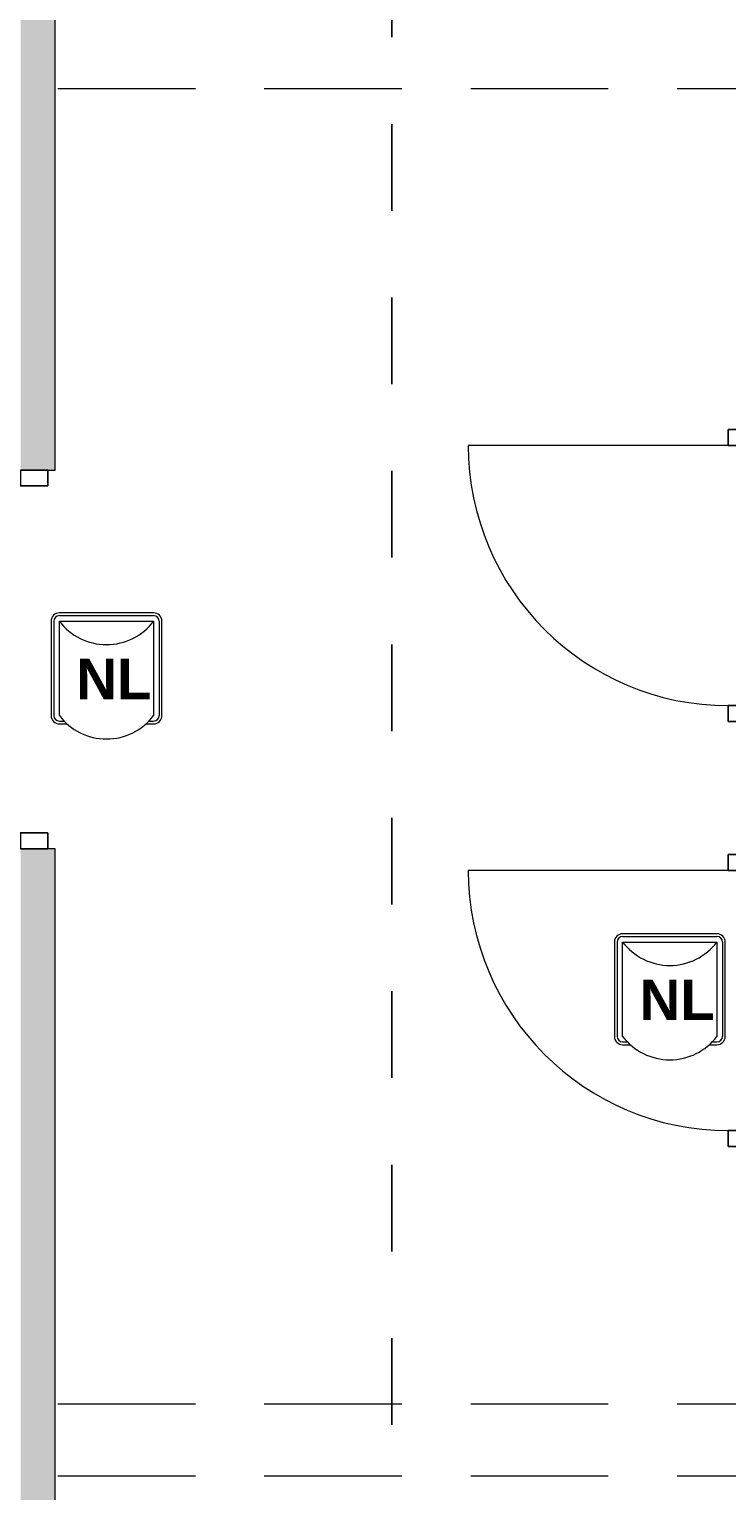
# Model space of a CAD drawing. Header units: centimetres. Extents: x -1316 to 21770, y -8842 to 3590.
# Tile 12 of 125: x -565 to -323, y 391 to 896. Entities that reach past the tile are written whole.
import ezdxf

# ---------------------------------------------------------------- set-up
doc = ezdxf.new("R2010")
doc.units = ezdxf.units.CM
doc.linetypes.add('Dash', pattern=[60, 30, -30])
doc.linetypes.add('Ukryte', pattern=[71.438, 47.625, -23.813])
for name, color, linetype, lineweight in [('A-DETL', 90, 'Continuous', 9), ('A-DETL-GENF', 92, 'Continuous', 9), ('A-DETL-HDLN', 90, 'Ukryte', 9), ('A-DETL-MEDM', 33, 'Continuous', 13), ('A-DOOR', 31, 'Continuous', 13), ('A-WALL', 113, 'Continuous', 13), ('A-WALL-PATT', 111, 'Continuous', 13), ('PRZYW_Elementy_inst_przyw', 7, 'Continuous', 9)]:
    doc.layers.add(name, color=color, linetype=linetype, lineweight=lineweight)
doc.styles.add('adam', font='arialbd.ttf')

# ---------------------------------------------------------------- blocks, each defined once
blk = doc.blocks.new('DRZWI 1S - automatyczna etykieta - Drzwi 120-2386914-5_piętro III __10_50 m_ - stan projektowany')
at = {"layer": 'A-DETL-GENF'}
for p, q in [((-65.5, 3.5), (-60, 3.5)), ((-65.5, -6), (-65.5, 3.5)), ((-60, 3.5), (-60, -6)), ((60, 3.5), (65.5, 3.5)), ((60, -6), (60, 3.5)), ((65.5, 3.5), (65.5, -6)), ((-60, -6), (-65.5, -6)), ((65.5, -6), (60, -6))]:
    blk.add_line(p, q, dxfattribs=at)
at = {"layer": 'A-DETL-MEDM', "lineweight": 25}
for p, q in [((-65.5, -6), (-65.5, 3.5)), ((-65.5, 3.5), (-60, 3.5)), ((-60, 3.5), (-60, -6)), ((60, 3.5), (60, -6)), ((65.5, 3.5), (60, 3.5)), ((65.5, -6), (65.5, 3.5)), ((-60, -6), (-65.5, -6)), ((60, -6), (65.5, -6))]:
    blk.add_line(p, q, dxfattribs=at)
at = {"layer": 'A-DOOR'}
blk.add_line((60, -6), (60, -126), dxfattribs=at)
blk.add_arc((60, -6), 120, 180, 270, dxfattribs=at)
blk = doc.blocks.new('DRZWI 1S - automatyczna etykieta - Drzwi 90 _łazienkowe_-2252079-5_piętro III __10_50 m_ - stan projektowany')
at = {"layer": 'A-DETL-GENF'}
for p, q in [((-50.5, 6), (-50.5, -3.5)), ((-45, 6), (-50.5, 6)), ((-45, -3.5), (-45, 6)), ((50.5, 6), (45, 6)), ((45, 6), (45, -3.5)), ((50.5, -3.5), (50.5, 6)), ((-50.5, -3.5), (-45, -3.5)), ((45, -3.5), (50.5, -3.5))]:
    blk.add_line(p, q, dxfattribs=at)
at = {"layer": 'A-DETL-MEDM', "lineweight": 25}
for p, q in [((-45, 6), (-50.5, 6)), ((-50.5, 6), (-50.5, -3.5)), ((-45, -3.5), (-45, 6)), ((45, -3.5), (45, 6)), ((45, 6), (50.5, 6)), ((50.5, 6), (50.5, -3.5)), ((-50.5, -3.5), (-45, -3.5)), ((50.5, -3.5), (45, -3.5))]:
    blk.add_line(p, q, dxfattribs=at)
at = {"layer": 'A-DOOR'}
blk.add_line((45, 6), (45, 96), dxfattribs=at)
blk.add_arc((45, 6), 90, 90, 180, dxfattribs=at)
blk = doc.blocks.new('DRZWI 1S - automatyczna etykieta - Drzwi 90 _PPOŻ EI30 łazienkowe_-2486748-5_piętro III __10_50 m_ - stan projektowany')
at = {"layer": 'A-DETL-GENF'}
for p, q in [((-50.5, 6), (-50.5, -3.5)), ((-45, 6), (-50.5, 6)), ((-45, -3.5), (-45, 6)), ((50.5, 6), (45, 6)), ((45, 6), (45, -3.5)), ((50.5, -3.5), (50.5, 6)), ((-50.5, -3.5), (-45, -3.5)), ((45, -3.5), (50.5, -3.5))]:
    blk.add_line(p, q, dxfattribs=at)
at = {"layer": 'A-DETL-MEDM', "lineweight": 25}
for p, q in [((-45, 6), (-50.5, 6)), ((-50.5, 6), (-50.5, -3.5)), ((-45, -3.5), (-45, 6)), ((45, -3.5), (45, 6)), ((45, 6), (50.5, 6)), ((50.5, 6), (50.5, -3.5)), ((-50.5, -3.5), (-45, -3.5)), ((50.5, -3.5), (45, -3.5))]:
    blk.add_line(p, q, dxfattribs=at)
at = {"layer": 'A-DOOR'}
blk.add_line((45, 6), (45, 96), dxfattribs=at)
blk.add_arc((45, 6), 90, 90, 180, dxfattribs=at)
blk = doc.blocks.new('LN-4kB')
for centre in [(0, 9.5), (0, -23.14)]:
    blk.add_arc(centre, 20.48, 217.175, 322.825)
at = {"layer": 'PRZYW_Elementy_inst_przyw'}
for p, q in [((16.32, 0), (-16.32, 0)), ((-19.2, -2.88), (-19.2, -35.52)), ((-18.24, -2.88), (-18.24, -35.52)), ((-16.32, -0.96), (16.32, -0.96)), ((18.24, -2.88), (18.24, -35.52)), ((19.2, -35.52), (19.2, -2.88)), ((-16.32, -37.44), (-14.67, -37.44)), ((-16.32, -38.4), (-13.67, -38.4)), ((13.67, -38.4), (16.32, -38.4)), ((14.67, -37.44), (16.32, -37.44))]:
    blk.add_line(p, q, dxfattribs=at)
at = {"layer": 'PRZYW_Elementy_inst_przyw', "color": 7}
for p, q in [((-16.32, -35.52), (-16.32, -2.88)), ((-16.32, -2.88), (16.32, -2.88)), ((16.32, -2.88), (16.32, -35.52))]:
    blk.add_line(p, q, dxfattribs=at)
at = {"layer": 'PRZYW_Elementy_inst_przyw'}
for centre, radius, start, end in [((-16.32, -2.88), 2.88, 90, 180), ((16.32, -2.88), 2.88, 0, 90), ((-16.32, -2.88), 1.92, 90, 180), ((16.32, -2.88), 1.92, 0, 90), ((-16.32, -35.52), 2.88, 180, 270), ((-16.32, -35.52), 1.92, 180, 270), ((16.32, -35.52), 2.88, 270, 0), ((16.32, -35.52), 1.92, 270, 0)]:
    blk.add_arc(centre, radius, start, end, dxfattribs=at)
at = {"layer": 'PRZYW_Elementy_inst_przyw', "color": 150, "lineweight": 5, "insert": (-10.49, -15.87), "char_height": 2.5, "width": 28.6554, "attachment_point": 1, "style": 'adam'}
blk.add_mtext('{\\H5.6x;\\C256;NL}', dxfattribs=at)

msp = doc.modelspace()

# ---------------------------------------------------------------- hatches: boundary and pattern name
at = {"layer": 'A-WALL-PATT'}
h = msp.add_hatch(color=9, dxfattribs=at)
h.paths.add_polyline_path([(-567.62, 132.33), (-555.62, 132.33), (-555.62, 152.33), (-567.62, 152.33)], flags=0)
h.paths.add_polyline_path([(-558.12, 283.83), (-555.62, 283.83), (-555.62, 612.83), (-567.62, 612.83), (-567.62, 283.83)], flags=0)
h.paths.add_polyline_path([(-555.62, 743.83), (-555.62, 1032.83), (-567.62, 1032.83), (-567.62, 743.83), (-558.12, 743.83)], flags=0)
h.paths.add_polyline_path([(-555.62, 1163.83), (-555.62, 1383.33), (-567.62, 1383.33), (-567.62, 1163.83), (-558.12, 1163.83)], flags=0)

# ---------------------------------------------------------------- linework, layer by layer
at = {"layer": 'A-DETL', "linetype": 'Dash', "lineweight": 25}
msp.add_open_spline([(-561.62, 233.02), (-511.61, 233.02), (-497.78, 233.02), (-439.12, 233.02), (-439.12, 251.36), (-439.12, 296.62), (-439.12, 1289.33), (-439.12, 1326.28), (-439.12, 1329.11), (-439.12, 1432.79), (-439.12, 1435.62), (-439.12, 1472.57), (-476.08, 1472.57), (-478.91, 1472.57), (-555.62, 1472.57)], degree=3, knots=[0, 0, 0, 0, 1.339676, 2.332925, 3.669947, 15.221807, 26.977257, 38.268666, 39.837617, 41.033347, 42.602298, 43.441538, 44.280778, 45.554838, 45.554838, 45.554838, 45.554838], dxfattribs=at)
at = {"layer": 'A-DETL-HDLN'}
for p, q in [((-1197.62, 875.83), (1172.38, 875.83)), ((-1197.62, 420.83), (1172.38, 420.83)), ((-1197.62, 395.83), (1172.38, 395.83))]:
    msp.add_line(p, q, dxfattribs=at)
at = {"layer": 'A-WALL', "lineweight": 9}
for p, q in [((-555.62, 743.83), (-555.62, 1032.83)), ((-558.12, 743.83), (-555.62, 743.83)), ((-555.62, 612.83), (-558.12, 612.83)), ((-555.62, 283.83), (-555.62, 612.83))]:
    msp.add_line(p, q, dxfattribs=at)

# ---------------------------------------------------------------- block references
at = {"layer": 'A-DOOR'}
for name, p, rotation in [('DRZWI 1S - automatyczna etykieta - Drzwi 90 _PPOŻ EI30 łazienkowe_-2486748-5_piętro III __10_50 m_ - stan projektowany', (-316.62, 707.33), 89.99999999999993), ('DRZWI 1S - automatyczna etykieta - Drzwi 120-2386914-5_piętro III __10_50 m_ - stan projektowany', (-561.62, 678.33), 269.9999999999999), ('DRZWI 1S - automatyczna etykieta - Drzwi 90 _łazienkowe_-2252079-5_piętro III __10_50 m_ - stan projektowany', (-316.62, 560.33), 89.99999999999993)]:
    msp.add_blockref(name, p, dxfattribs=dict(at, rotation=rotation))
at = {"layer": 'PRZYW_Elementy_inst_przyw', "color": 252, "lineweight": 5}
for p in [(-537.87, 694.43), (-342.87, 583.43)]:
    msp.add_blockref('LN-4kB', p, dxfattribs=at)

doc.saveas('drawing.dxf')
